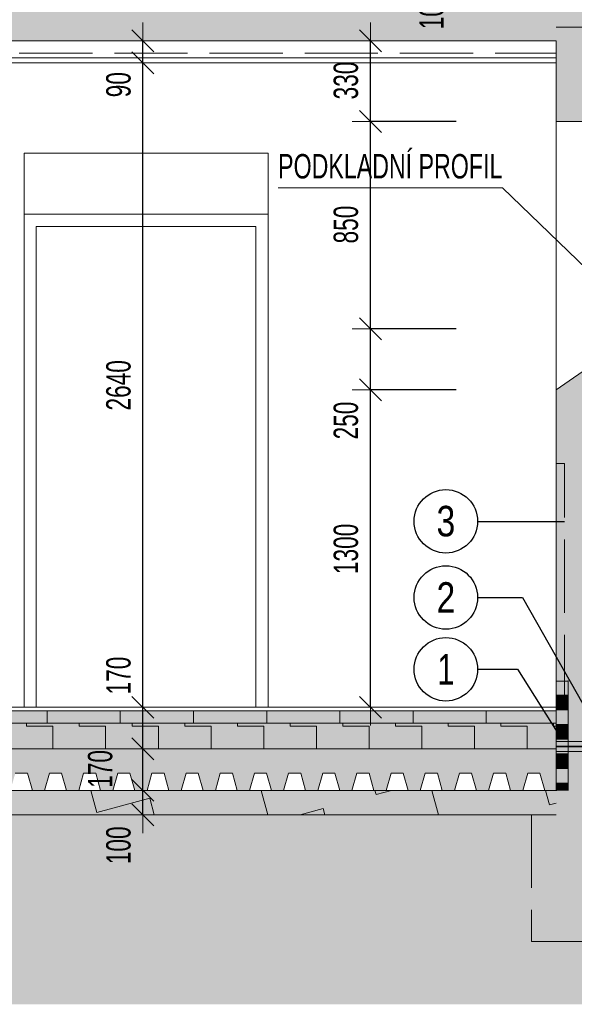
# Model space of a CAD drawing. Header units: millimetres. Extents: x 29003 to 60673, y -60985 to 17010.
# Tile 99 of 128: x 40688 to 42961, y -1679 to 2355. Entities that reach past the tile are written whole.
import ezdxf

# ---------------------------------------------------------------- set-up
doc = ezdxf.new("R2010")
doc.units = ezdxf.units.MM
doc.header["$PDMODE"] = 65
doc.linetypes.add('Carkovana 2x_1', pattern=[390, 300, -90])
doc.linetypes.add('Carkovana 2x_1_1', pattern=[200, 150, -50])
for name, color, linetype, lineweight in [('XR$1$ŘEZY_1', 7, 'Continuous', 25), ('XR$2$ŘEZY - KOTY_ TEXTY_1', 7, 'Continuous', 25), ('XR$3$ŘEZY - FILING_1', 7, 'Continuous', 25)]:
    doc.layers.add(name, color=color, linetype=linetype, lineweight=lineweight)
doc.styles.add('ARIAL', font='ARIAL.TTF')
doc.styles.add('ARIALNARROW', font='ARIALN.TTF')
doc.dimstyles.new('DIMSTYLE_4', dxfattribs={"dimtxt": 100, "dimasz": 150, "dimexe": 0, "dimexo": 0, "dimgap": 50, "dimtad": 2, "dimdec": 0, "dimrnd": 5, "dimzin": 12, "dimdsep": 46, "dimtxsty": 'ARIALNARROW', "dimblk1": 'ALL_ML_STRICH', "dimblk2": 'ALL_ML_STRICH', "dimsah": 1, "dimcen": 0, "dimclrd": 6, "dimclre": 6, "dimclrt": 6, "dimadec": 0, "dimazin": 0, "dimtfac": 1, "dimtdec": 0, "dimtix": 1, "dimtmove": 2, "dimatfit": 3, "dimfxl": 0, "dimtzin": 0, "dimlwd": 0, "dimlwe": 13, "dimarcsym": 0})
doc.dimstyles.new('DIMSTYLE_5', dxfattribs={"dimtxt": 100, "dimasz": 150, "dimexe": 0, "dimexo": 0, "dimgap": 50, "dimtad": 2, "dimdec": 0, "dimrnd": 5, "dimzin": 12, "dimdsep": 46, "dimtxsty": 'ARIALNARROW', "dimblk1": 'ALL_ML_STRICH', "dimblk2": 'ALL_ML_STRICH', "dimsah": 1, "dimcen": 0, "dimclrd": 6, "dimclre": 6, "dimclrt": 6, "dimadec": 0, "dimazin": 0, "dimtfac": 1, "dimtdec": 0, "dimtix": 1, "dimtmove": 2, "dimatfit": 3, "dimfxl": 0, "dimtvp": 1.2, "dimtzin": 0, "dimlwd": 0, "dimlwe": 13, "dimarcsym": 0})

# ---------------------------------------------------------------- blocks, each defined once
blk = doc.blocks.new('VZOROVÁ ČÁRA_59')
at = {"layer": 'XR$1$ŘEZY_1', "color": 1, "linetype": 'Continuous', "lineweight": 13}
for p, q in [((42935.9, -352.8), (42935.9, -412.8)), ((42885.9, -412.8), (42935.9, -412.8)), ((42885.9, -412.8), (42885.9, -472.8)), ((42885.9, -412.8), (42885.9, -472.8)), ((42885.9, -412.8), (42885.9, -472.8)), ((42885.9, -412.8), (42885.9, -472.8)), ((42885.9, -412.8), (42885.9, -472.8)), ((42885.9, -414), (42935.9, -414)), ((42885.9, -415.2), (42935.9, -415.2)), ((42885.9, -416.4), (42935.9, -416.4)), ((42885.9, -417.6), (42935.9, -417.6)), ((42885.9, -418.8), (42935.9, -418.8)), ((42885.9, -420), (42935.9, -420)), ((42885.9, -421.2), (42935.9, -421.2)), ((42885.9, -422.4), (42935.9, -422.4)), ((42885.9, -423.6), (42935.9, -423.6)), ((42885.9, -424.8), (42935.9, -424.8)), ((42885.9, -426), (42935.9, -426)), ((42885.9, -427.2), (42935.9, -427.2)), ((42885.9, -428.4), (42935.9, -428.4)), ((42885.9, -429.6), (42935.9, -429.6)), ((42885.9, -430.8), (42935.9, -430.8)), ((42885.9, -432), (42935.9, -432)), ((42885.9, -433.2), (42935.9, -433.2)), ((42885.9, -434.4), (42935.9, -434.4)), ((42885.9, -435.6), (42935.9, -435.6)), ((42885.9, -436.8), (42935.9, -436.8)), ((42885.9, -438), (42935.9, -438)), ((42885.9, -439.2), (42935.9, -439.2)), ((42885.9, -440.4), (42935.9, -440.4)), ((42885.9, -441.6), (42935.9, -441.6)), ((42885.9, -442.8), (42935.9, -442.8)), ((42935.9, -412.8), (42935.9, -472.8)), ((42885.9, -444), (42935.9, -444)), ((42885.9, -445.2), (42935.9, -445.2)), ((42885.9, -446.4), (42935.9, -446.4)), ((42885.9, -447.6), (42935.9, -447.6)), ((42885.9, -448.8), (42935.9, -448.8)), ((42885.9, -450), (42935.9, -450)), ((42885.9, -451.2), (42935.9, -451.2)), ((42885.9, -452.4), (42935.9, -452.4)), ((42885.9, -453.6), (42935.9, -453.6)), ((42885.9, -454.8), (42935.9, -454.8)), ((42885.9, -456), (42935.9, -456)), ((42885.9, -457.2), (42935.9, -457.2)), ((42885.9, -458.4), (42935.9, -458.4)), ((42885.9, -459.6), (42935.9, -459.6)), ((42885.9, -460.8), (42935.9, -460.8)), ((42885.9, -462), (42935.9, -462)), ((42885.9, -463.2), (42935.9, -463.2)), ((42885.9, -464.4), (42935.9, -464.4)), ((42885.9, -465.6), (42935.9, -465.6)), ((42885.9, -466.8), (42935.9, -466.8)), ((42885.9, -468), (42935.9, -468)), ((42885.9, -469.2), (42935.9, -469.2)), ((42885.9, -470.4), (42935.9, -470.4)), ((42885.9, -471.6), (42935.9, -471.6)), ((42885.9, -472.8), (42935.9, -472.8)), ((42935.9, -472.8), (42935.9, -532.8)), ((42885.9, -532.8), (42935.9, -532.8)), ((42885.9, -532.8), (42885.9, -592.8)), ((42885.9, -532.8), (42885.9, -592.8)), ((42885.9, -532.8), (42885.9, -592.8)), ((42885.9, -532.8), (42885.9, -592.8)), ((42885.9, -532.8), (42885.9, -592.8)), ((42885.9, -534), (42935.9, -534)), ((42885.9, -535.2), (42935.9, -535.2)), ((42885.9, -536.4), (42935.9, -536.4)), ((42885.9, -537.6), (42935.9, -537.6)), ((42885.9, -538.8), (42935.9, -538.8)), ((42885.9, -540), (42935.9, -540)), ((42885.9, -541.2), (42935.9, -541.2)), ((42885.9, -542.4), (42935.9, -542.4)), ((42885.9, -543.6), (42935.9, -543.6)), ((42885.9, -544.8), (42935.9, -544.8)), ((42885.9, -546), (42935.9, -546)), ((42885.9, -547.2), (42935.9, -547.2)), ((42885.9, -548.4), (42935.9, -548.4)), ((42885.9, -549.6), (42935.9, -549.6)), ((42885.9, -550.8), (42935.9, -550.8)), ((42885.9, -552), (42935.9, -552)), ((42885.9, -553.2), (42935.9, -553.2)), ((42885.9, -554.4), (42935.9, -554.4)), ((42885.9, -555.6), (42935.9, -555.6)), ((42885.9, -556.8), (42935.9, -556.8)), ((42885.9, -558), (42935.9, -558)), ((42885.9, -559.2), (42935.9, -559.2)), ((42885.9, -560.4), (42935.9, -560.4)), ((42885.9, -561.6), (42935.9, -561.6)), ((42885.9, -562.8), (42935.9, -562.8)), ((42885.9, -564), (42935.9, -564)), ((42935.9, -532.8), (42935.9, -592.8)), ((42885.9, -565.2), (42935.9, -565.2)), ((42885.9, -566.4), (42935.9, -566.4)), ((42885.9, -567.6), (42935.9, -567.6)), ((42885.9, -568.8), (42935.9, -568.8)), ((42885.9, -570), (42935.9, -570)), ((42885.9, -571.2), (42935.9, -571.2)), ((42885.9, -572.4), (42935.9, -572.4)), ((42885.9, -573.6), (42935.9, -573.6)), ((42885.9, -574.8), (42935.9, -574.8)), ((42885.9, -576), (42935.9, -576)), ((42885.9, -577.2), (42935.9, -577.2)), ((42885.9, -578.4), (42935.9, -578.4)), ((42885.9, -579.6), (42935.9, -579.6)), ((42885.9, -580.8), (42935.9, -580.8)), ((42885.9, -582), (42935.9, -582)), ((42885.9, -583.2), (42935.9, -583.2)), ((42885.9, -584.4), (42935.9, -584.4)), ((42885.9, -585.6), (42935.9, -585.6)), ((42885.9, -586.8), (42935.9, -586.8)), ((42885.9, -588), (42935.9, -588)), ((42885.9, -589.2), (42935.9, -589.2)), ((42885.9, -590.4), (42935.9, -590.4)), ((42885.9, -591.6), (42935.9, -591.6)), ((42885.9, -592.8), (42935.9, -592.8)), ((42935.9, -592.8), (42935.9, -652.8)), ((42885.9, -652.8), (42935.9, -652.8)), ((42885.9, -652.8), (42885.9, -712.8)), ((42885.9, -652.8), (42885.9, -712.8)), ((42885.9, -652.8), (42885.9, -712.8)), ((42885.9, -652.8), (42885.9, -712.8)), ((42885.9, -652.8), (42885.9, -712.8)), ((42885.9, -654), (42935.9, -654)), ((42885.9, -655.2), (42935.9, -655.2)), ((42885.9, -656.4), (42935.9, -656.4)), ((42885.9, -657.6), (42935.9, -657.6)), ((42885.9, -658.8), (42935.9, -658.8)), ((42885.9, -660), (42935.9, -660)), ((42885.9, -661.2), (42935.9, -661.2)), ((42885.9, -662.4), (42935.9, -662.4)), ((42885.9, -663.6), (42935.9, -663.6)), ((42885.9, -664.8), (42935.9, -664.8)), ((42885.9, -666), (42935.9, -666)), ((42885.9, -667.2), (42935.9, -667.2)), ((42885.9, -668.4), (42935.9, -668.4)), ((42885.9, -669.6), (42935.9, -669.6)), ((42885.9, -670.8), (42935.9, -670.8)), ((42885.9, -672), (42935.9, -672)), ((42885.9, -673.2), (42935.9, -673.2)), ((42885.9, -674.4), (42935.9, -674.4)), ((42885.9, -675.6), (42935.9, -675.6)), ((42885.9, -676.8), (42935.9, -676.8)), ((42885.9, -678), (42935.9, -678)), ((42885.9, -679.2), (42935.9, -679.2)), ((42885.9, -680.4), (42935.9, -680.4)), ((42885.9, -681.6), (42935.9, -681.6)), ((42885.9, -682.8), (42935.9, -682.8)), ((42885.9, -684), (42935.9, -684)), ((42885.9, -685.2), (42935.9, -685.2)), ((42935.9, -652.8), (42935.9, -712.8)), ((42885.9, -686.4), (42935.9, -686.4)), ((42885.9, -687.6), (42935.9, -687.6)), ((42885.9, -688.8), (42935.9, -688.8)), ((42885.9, -690), (42935.9, -690)), ((42885.9, -691.2), (42935.9, -691.2)), ((42885.9, -692.4), (42935.9, -692.4)), ((42885.9, -693.6), (42935.9, -693.6)), ((42885.9, -694.8), (42935.9, -694.8)), ((42885.9, -696), (42935.9, -696)), ((42885.9, -697.2), (42935.9, -697.2)), ((42885.9, -698.4), (42935.9, -698.4)), ((42885.9, -699.6), (42935.9, -699.6)), ((42885.9, -700.8), (42935.9, -700.8)), ((42885.9, -702), (42935.9, -702)), ((42885.9, -703.2), (42935.9, -703.2)), ((42885.9, -704.4), (42935.9, -704.4)), ((42885.9, -705.6), (42935.9, -705.6)), ((42885.9, -706.8), (42935.9, -706.8)), ((42885.9, -708), (42935.9, -708)), ((42885.9, -709.2), (42935.9, -709.2)), ((42885.9, -710.4), (42935.9, -710.4)), ((42885.9, -711.6), (42935.9, -711.6)), ((42885.9, -712.8), (42935.9, -712.8)), ((42935.9, -712.8), (42935.9, -772.8)), ((42885.9, -772.8), (42935.9, -772.8)), ((42885.9, -772.8), (42885.9, -802.2)), ((42885.9, -772.8), (42885.9, -802.2)), ((42885.9, -772.8), (42885.9, -802.2)), ((42885.9, -772.8), (42885.9, -802.2)), ((42885.9, -772.8), (42885.9, -802.2)), ((42885.9, -774), (42935.9, -774)), ((42885.9, -775.2), (42935.9, -775.2)), ((42885.9, -776.4), (42935.9, -776.4)), ((42885.9, -777.6), (42935.9, -777.6)), ((42885.9, -778.8), (42935.9, -778.8)), ((42885.9, -780), (42935.9, -780)), ((42885.9, -781.2), (42935.9, -781.2)), ((42885.9, -782.4), (42935.9, -782.4)), ((42885.9, -783.6), (42935.9, -783.6)), ((42885.9, -784.8), (42935.9, -784.8)), ((42885.9, -786), (42935.9, -786)), ((42885.9, -787.2), (42935.9, -787.2)), ((42885.9, -788.4), (42935.9, -788.4)), ((42885.9, -789.6), (42935.9, -789.6)), ((42885.9, -790.8), (42935.9, -790.8)), ((42885.9, -792), (42935.9, -792)), ((42885.9, -793.2), (42935.9, -793.2)), ((42885.9, -794.4), (42935.9, -794.4)), ((42885.9, -795.6), (42935.9, -795.6)), ((42885.9, -796.8), (42935.9, -796.8)), ((42885.9, -798), (42935.9, -798)), ((42885.9, -799.2), (42935.9, -799.2)), ((42885.9, -800.4), (42935.9, -800.4)), ((42885.9, -801.6), (42935.9, -801.6)), ((42935.9, -772.8), (42935.9, -802.2))]:
    blk.add_line(p, q, dxfattribs=at)
for points in [[(42885.9, -352.8), (42885.9, -412.8), (42885.9, -472.8)], [(42885.9, -352.8), (42885.9, -412.8), (42885.9, -472.8)], [(42885.9, -472.8), (42885.9, -532.8), (42885.9, -592.8)], [(42885.9, -472.8), (42885.9, -532.8), (42885.9, -592.8)], [(42885.9, -592.8), (42885.9, -652.8), (42885.9, -712.8)], [(42885.9, -592.8), (42885.9, -652.8), (42885.9, -712.8)], [(42885.9, -712.8), (42885.9, -772.8), (42885.9, -802.2)], [(42885.9, -712.8), (42885.9, -772.8), (42885.9, -802.2)]]:
    blk.add_lwpolyline(points, dxfattribs=at)
blk = doc.blocks.new('ALL_ML_STRICH')
at = {"color": 0, "linetype": 'ByBlock', "lineweight": -2}
for p, q in [((-0.3, -0.3), (0.3, 0.3)), ((0, -0.5), (0, 0.5)), ((-1, 0), (0.5, 0))]:
    blk.add_line(p, q, dxfattribs=at)
blk = doc.blocks.new('*D179')
at = {"layer": 'DEFPOINTS', "color": 6, "linetype": 'Continuous', "lineweight": 13}
for p in [(42885.9, 2617.8), (42475.9, 2517.8), (43355.8, 2517.8)]:
    blk.add_point(p, dxfattribs=at)
at = {"layer": 'XR$2$ŘEZY - KOTY_ TEXTY_1', "color": 6, "linetype": 'Continuous', "lineweight": -2}
for p, q in [((42475.9, 2617.8), (42475.9, 2617.8)), ((42475.9, 2517.8), (42475.9, 2617.8)), ((43233.4, 2517.8), (42475.9, 2517.8))]:
    blk.add_line(p, q, dxfattribs=at)
at = {"layer": 'XR$2$ŘEZY - KOTY_ TEXTY_1', "color": 6, "linetype": 'Continuous', "lineweight": 13, "xscale": 150, "yscale": 150, "zscale": 150}
for p, rotation in [((42475.9, 2617.8), 90), ((42475.9, 2517.8), 270)]:
    blk.add_blockref('ALL_ML_STRICH', p, dxfattribs=dict(at, rotation=rotation))
at = {"layer": 'XR$2$ŘEZY - KOTY_ TEXTY_1', "color": 6, "linetype": 'Continuous', "lineweight": 13, "insert": (42375.9, 2392.7), "char_height": 100, "width": 243.429, "attachment_point": 5, "rotation": 90, "style": 'ARIALNARROW'}
blk.add_mtext('\\W0.81;\\A1;{100}', dxfattribs=at)
blk = doc.blocks.new('*D200')
at = {"layer": 'DEFPOINTS', "color": 6, "linetype": 'Continuous', "lineweight": 13}
for p in [(42885.9, 837.8), (42125, -462.2), (42885.9, -462.2)]:
    blk.add_point(p, dxfattribs=at)
at = {"layer": 'XR$2$ŘEZY - KOTY_ TEXTY_1', "color": 6, "linetype": 'Continuous', "lineweight": -2}
for p, q in [((42476.9, 837.8), (42125, 837.8)), ((42125, -462.2), (42125, 837.8)), ((42125, -462.2), (42125, -462.2))]:
    blk.add_line(p, q, dxfattribs=at)
at = {"layer": 'XR$2$ŘEZY - KOTY_ TEXTY_1', "color": 6, "linetype": 'Continuous', "lineweight": 13, "xscale": 150, "yscale": 150, "zscale": 150}
for p, rotation in [((42125, 837.8), 90), ((42125, -462.2), 270)]:
    blk.add_blockref('ALL_ML_STRICH', p, dxfattribs=dict(at, rotation=rotation))
at = {"layer": 'XR$2$ŘEZY - KOTY_ TEXTY_1', "color": 6, "linetype": 'Continuous', "lineweight": 13, "insert": (42025, 186.8), "char_height": 100, "width": 324.571, "attachment_point": 5, "rotation": 90, "style": 'ARIALNARROW'}
blk.add_mtext('\\W0.81;\\A1;{1300}', dxfattribs=at)
blk = doc.blocks.new('*D201')
at = {"layer": 'DEFPOINTS', "color": 6, "linetype": 'Continuous', "lineweight": 13}
for p in [(43245.9, 1087.8), (42125, 837.8), (42885.9, 837.8)]:
    blk.add_point(p, dxfattribs=at)
at = {"layer": 'XR$2$ŘEZY - KOTY_ TEXTY_1', "color": 6, "linetype": 'Continuous', "lineweight": -2}
for p, q in [((42476.9, 1087.8), (42125, 1087.8)), ((42125, 837.8), (42125, 1087.8)), ((42476.9, 837.8), (42125, 837.8))]:
    blk.add_line(p, q, dxfattribs=at)
at = {"layer": 'XR$2$ŘEZY - KOTY_ TEXTY_1', "color": 6, "linetype": 'Continuous', "lineweight": 13, "xscale": 150, "yscale": 150, "zscale": 150}
for p, rotation in [((42125, 1087.8), 90), ((42125, 837.8), 270)]:
    blk.add_blockref('ALL_ML_STRICH', p, dxfattribs=dict(at, rotation=rotation))
at = {"layer": 'XR$2$ŘEZY - KOTY_ TEXTY_1', "color": 6, "linetype": 'Continuous', "lineweight": 13, "insert": (42025, 712.7), "char_height": 100, "width": 243.429, "attachment_point": 5, "rotation": 90, "style": 'ARIALNARROW'}
blk.add_mtext('\\W0.81;\\A1;{250}', dxfattribs=at)
blk = doc.blocks.new('*D202')
at = {"layer": 'DEFPOINTS', "color": 6, "linetype": 'Continuous', "lineweight": 13}
for p in [(43245.9, 1937.8), (42125, 1087.8), (43245.9, 1087.8)]:
    blk.add_point(p, dxfattribs=at)
at = {"layer": 'XR$2$ŘEZY - KOTY_ TEXTY_1', "color": 6, "linetype": 'Continuous', "lineweight": -2}
for p, q in [((42476.9, 1937.8), (42125, 1937.8)), ((42125, 1087.8), (42125, 1937.8)), ((42476.9, 1087.8), (42125, 1087.8))]:
    blk.add_line(p, q, dxfattribs=at)
at = {"layer": 'XR$2$ŘEZY - KOTY_ TEXTY_1', "color": 6, "linetype": 'Continuous', "lineweight": 13, "xscale": 150, "yscale": 150, "zscale": 150}
for p, rotation in [((42125, 1937.8), 90), ((42125, 1087.8), 270)]:
    blk.add_blockref('ALL_ML_STRICH', p, dxfattribs=dict(at, rotation=rotation))
at = {"layer": 'XR$2$ŘEZY - KOTY_ TEXTY_1', "color": 6, "linetype": 'Continuous', "lineweight": 13, "insert": (42025, 1515.4), "char_height": 100, "width": 243.429, "attachment_point": 5, "rotation": 90, "style": 'ARIALNARROW'}
blk.add_mtext('\\W0.81;\\A1;{850}', dxfattribs=at)
blk = doc.blocks.new('*D203')
at = {"layer": 'DEFPOINTS', "color": 6, "linetype": 'Continuous', "lineweight": 13}
for p in [(42885.9, 2267.8), (42125, 1937.8), (43245.9, 1937.8)]:
    blk.add_point(p, dxfattribs=at)
at = {"layer": 'XR$2$ŘEZY - KOTY_ TEXTY_1', "color": 6, "linetype": 'Continuous', "lineweight": -2}
for p, q in [((42125, 2267.8), (42125, 2267.8)), ((42125, 1937.8), (42125, 2267.8)), ((42476.9, 1937.8), (42125, 1937.8))]:
    blk.add_line(p, q, dxfattribs=at)
at = {"layer": 'XR$2$ŘEZY - KOTY_ TEXTY_1', "color": 6, "linetype": 'Continuous', "lineweight": 13, "xscale": 150, "yscale": 150, "zscale": 150}
for p, rotation in [((42125, 2267.8), 90), ((42125, 1937.8), 270)]:
    blk.add_blockref('ALL_ML_STRICH', p, dxfattribs=dict(at, rotation=rotation))
at = {"layer": 'XR$2$ŘEZY - KOTY_ TEXTY_1', "color": 6, "linetype": 'Continuous', "lineweight": 13, "insert": (42025, 2105.4), "char_height": 100, "width": 243.429, "attachment_point": 5, "rotation": 90, "style": 'ARIALNARROW'}
blk.add_mtext('\\W0.81;\\A1;{330}', dxfattribs=at)
blk = doc.blocks.new('*D266')
at = {"layer": 'DEFPOINTS', "color": 6, "linetype": 'Continuous', "lineweight": 13}
for p in [(41209.6, -802.2), (41193, -902.2), (41204.7, -902.2)]:
    blk.add_point(p, dxfattribs=at)
at = {"layer": 'XR$2$ŘEZY - KOTY_ TEXTY_1', "color": 6, "linetype": 'Continuous', "lineweight": -2}
for p, q in [((41193, -802.2), (41193, -802.2)), ((41193, -902.2), (41193, -802.2)), ((41193, -902.2), (41193, -902.2))]:
    blk.add_line(p, q, dxfattribs=at)
at = {"layer": 'XR$2$ŘEZY - KOTY_ TEXTY_1', "color": 6, "linetype": 'Continuous', "lineweight": 13, "xscale": 150, "yscale": 150, "zscale": 150}
for p, rotation in [((41193, -802.2), 90), ((41193, -902.2), 270)]:
    blk.add_blockref('ALL_ML_STRICH', p, dxfattribs=dict(at, rotation=rotation))
at = {"layer": 'XR$2$ŘEZY - KOTY_ TEXTY_1', "color": 6, "linetype": 'Continuous', "lineweight": 13, "insert": (41093, -1027.3), "char_height": 100, "width": 243.429, "attachment_point": 5, "rotation": 90, "style": 'ARIALNARROW'}
blk.add_mtext('\\W0.81;\\A1;{100}', dxfattribs=at)
blk = doc.blocks.new('*D267')
at = {"layer": 'DEFPOINTS', "color": 6, "linetype": 'Continuous', "lineweight": 13}
for p in [(41223.9, -632.2), (41193, -802.2), (41209.6, -802.2)]:
    blk.add_point(p, dxfattribs=at)
at = {"layer": 'XR$2$ŘEZY - KOTY_ TEXTY_1', "color": 6, "linetype": 'Continuous', "lineweight": -2}
for p, q in [((41193, -632.2), (41193, -632.2)), ((41193, -802.2), (41193, -632.2)), ((41193, -802.2), (41193, -802.2))]:
    blk.add_line(p, q, dxfattribs=at)
at = {"layer": 'XR$2$ŘEZY - KOTY_ TEXTY_1', "color": 6, "linetype": 'Continuous', "lineweight": 13, "xscale": 150, "yscale": 150, "zscale": 150}
for p, rotation in [((41193, -632.2), 90), ((41193, -802.2), 270)]:
    blk.add_blockref('ALL_ML_STRICH', p, dxfattribs=dict(at, rotation=rotation))
at = {"layer": 'XR$2$ŘEZY - KOTY_ TEXTY_1', "color": 6, "linetype": 'Continuous', "lineweight": 13, "insert": (41018, -714.6), "char_height": 100, "width": 243.429, "attachment_point": 5, "rotation": 90, "style": 'ARIALNARROW'}
blk.add_mtext('\\W0.81;\\A1;{170}', dxfattribs=at)
blk = doc.blocks.new('*D268')
at = {"layer": 'DEFPOINTS', "color": 6, "linetype": 'Continuous', "lineweight": 13}
for p in [(41256.6, -462.2), (41193, -632.2), (41223.9, -632.2)]:
    blk.add_point(p, dxfattribs=at)
at = {"layer": 'XR$2$ŘEZY - KOTY_ TEXTY_1', "color": 6, "linetype": 'Continuous', "lineweight": -2}
for p, q in [((41193, -462.2), (41193, -462.2)), ((41193, -632.2), (41193, -462.2)), ((41193, -632.2), (41193, -632.2))]:
    blk.add_line(p, q, dxfattribs=at)
at = {"layer": 'XR$2$ŘEZY - KOTY_ TEXTY_1', "color": 6, "linetype": 'Continuous', "lineweight": 13, "xscale": 150, "yscale": 150, "zscale": 150}
for p, rotation in [((41193, -462.2), 90), ((41193, -632.2), 270)]:
    blk.add_blockref('ALL_ML_STRICH', p, dxfattribs=dict(at, rotation=rotation))
at = {"layer": 'XR$2$ŘEZY - KOTY_ TEXTY_1', "color": 6, "linetype": 'Continuous', "lineweight": 13, "insert": (41093, -332), "char_height": 100, "width": 243.429, "attachment_point": 5, "rotation": 90, "style": 'ARIALNARROW'}
blk.add_mtext('\\W0.81;\\A1;{170}', dxfattribs=at)
blk = doc.blocks.new('*D269')
at = {"layer": 'DEFPOINTS', "color": 6, "linetype": 'Continuous', "lineweight": 13}
for p in [(41170, 2177.8), (41193, -462.2), (41256.6, -462.2)]:
    blk.add_point(p, dxfattribs=at)
at = {"layer": 'XR$2$ŘEZY - KOTY_ TEXTY_1', "color": 6, "linetype": 'Continuous', "lineweight": -2}
for p, q in [((41193, 2177.8), (41193, 2177.8)), ((41193, -462.2), (41193, 2177.8)), ((41193, -462.2), (41193, -462.2))]:
    blk.add_line(p, q, dxfattribs=at)
at = {"layer": 'XR$2$ŘEZY - KOTY_ TEXTY_1', "color": 6, "linetype": 'Continuous', "lineweight": 13, "xscale": 150, "yscale": 150, "zscale": 150}
for p, rotation in [((41193, 2177.8), 90), ((41193, -462.2), 270)]:
    blk.add_blockref('ALL_ML_STRICH', p, dxfattribs=dict(at, rotation=rotation))
at = {"layer": 'XR$2$ŘEZY - KOTY_ TEXTY_1', "color": 6, "linetype": 'Continuous', "lineweight": 13, "insert": (41093, 856.8), "char_height": 100, "width": 324.571, "attachment_point": 5, "rotation": 90, "style": 'ARIALNARROW'}
blk.add_mtext('\\W0.81;\\A1;{2640}', dxfattribs=at)
blk = doc.blocks.new('*D270')
at = {"layer": 'DEFPOINTS', "color": 6, "linetype": 'Continuous', "lineweight": 13}
for p in [(41180.7, 2267.8), (41170, 2177.8), (41193, 2177.8)]:
    blk.add_point(p, dxfattribs=at)
at = {"layer": 'XR$2$ŘEZY - KOTY_ TEXTY_1', "color": 6, "linetype": 'Continuous', "lineweight": -2}
for p, q in [((41193, 2267.8), (41193, 2267.8)), ((41193, 2177.8), (41193, 2267.8)), ((41193, 2177.8), (41193, 2177.8))]:
    blk.add_line(p, q, dxfattribs=at)
at = {"layer": 'XR$2$ŘEZY - KOTY_ TEXTY_1', "color": 6, "linetype": 'Continuous', "lineweight": 13, "xscale": 150, "yscale": 150, "zscale": 150}
for p, rotation in [((41193, 2267.8), 90), ((41193, 2177.8), 270)]:
    blk.add_blockref('ALL_ML_STRICH', p, dxfattribs=dict(at, rotation=rotation))
at = {"layer": 'XR$2$ŘEZY - KOTY_ TEXTY_1', "color": 6, "linetype": 'Continuous', "lineweight": 13, "insert": (41093, 2088.3), "char_height": 100, "width": 162.286, "attachment_point": 5, "rotation": 90, "style": 'ARIALNARROW'}
blk.add_mtext('\\W0.81;\\A1;{90}', dxfattribs=at)
blk = doc.blocks.new('COMPLEX_ELEVATIONDIM_7')
at = {"layer": 'XR$2$ŘEZY - KOTY_ TEXTY_1', "color": 6, "linetype": 'Continuous', "lineweight": 13}
for p, q in [((42811, 2692.8), (42811, 2543)), ((42960.9, 2692.8), (42811, 2692.8)), ((42960.9, 2543), (42960.9, 2692.8)), ((42811, 2543), (42960.9, 2543)), ((44282.9, 910.9), (44388.9, 804.9)), ((44283, 804.9), (44389, 910.9)), ((44553.2, 857.9), (44453.2, 857.9)), ((44500.7, 782.9), (44553.2, 857.9)), ((44553.2, 857.9), (44605.7, 782.9)), ((44553.2, 857.9), (44553.2, 857.9)), ((44553.2, 857.9), (44553.2, 857.9)), ((44553.2, 857.9), (44553.2, 857.9)), ((44553.2, 857.9), (44553.2, 857.9)), ((44605.7, 782.9), (44500.7, 782.9)), ((44282.9, -829.1), (44388.8, -935.1)), ((44283, -935.1), (44388.9, -829.1)), ((44605.7, -807.1), (44500.7, -807.1)), ((44500.7, -807.1), (44553.2, -882.1)), ((44553.2, -882.1), (44605.7, -807.1)), ((44553.2, -882.1), (44553.2, -882.1)), ((44553.2, -882.1), (44553.2, -882.1)), ((44553.2, -882.1), (44553.2, -882.1)), ((44553.2, -882.1), (44553.2, -882.1))]:
    blk.add_line(p, q, dxfattribs=at)
blk.add_lwpolyline([(44553.2, -882.1), (44480.7, -882.1), (44480.7, -882.1), (44453.2, -882.1)], dxfattribs=at)
blk.add_circle((42885.9, 2617.8), 7.5, dxfattribs=at)
at = {"layer": 'XR$2$ŘEZY - KOTY_ TEXTY_1', "color": 6, "linetype": 'Continuous', "lineweight": 18, "char_height": 100, "attachment_point": 7, "style": 'ARIALNARROW'}
for s, insert, width in [('\\W1.03;\\fArial Narrow|i0|b1|c0|p0;-1.760', (44605.7, 632.9), 392.672), ('\\W1.05;\\fArial Narrow|i0|b1|c0|p0;-3.500', (44605.7, -757.1), 393.649)]:
    blk.add_mtext(s, dxfattribs=dict(at, insert=insert, width=width))

msp = doc.modelspace()

# ---------------------------------------------------------------- hatches: boundary and pattern name
at = {"layer": 'XR$3$ŘEZY - FILING_1', "linetype": 'Carkovana 2x_1_1', "lineweight": 13}
h = msp.add_hatch(color=254, dxfattribs=at)
h.paths.add_polyline_path([(43335.9, 2517.8), (43335.9, 5408.9), (43640, 5403.6), (43640, 5588.6), (38663.8, 5675.5), (38663.8, 5367.8), (39305.9, 5367.8), (39305.9, 2617.8), (38663.8, 2617.8), (38663.8, 2267.8), (39305.9, 2267.8), (39305.9, -1421.5), (40005.9, -1421.5), (40005.9, -902.2), (39905.9, -902.2), (39905.9, 2267.8), (42885.9, 2267.8), (42885.9, 1937.8), (43335.8, 1937.8), (43335.8, 2237.8), (43335.9, 2237.8)])
h.paths.add_polyline_path([(43245.9, 1087.8), (42885.9, 837.8), (42885.9, -902.2), (42785.9, -902.2), (42785.9, -1421.5), (43335.9, -1421.5), (43335.9, -453.4), (43335.8, -453.4), (43335.8, 1087.8)])
h.paths.add_polyline_path([(39905.9, 5367.8), (42885.9, 5367.8), (42885.9, 2617.8), (39905.9, 2617.8)], flags=16)
msp.add_hatch(color=9, dxfattribs=at).paths.add_polyline_path([(43335.8, -882.1), (43335.9, -1421.5), (42785.9, -1421.5), (42785.9, -902.2), (40005.9, -902.2), (40005.9, -1421.5), (39305.9, -1421.5), (39305.9, 2267.8), (38663.8, 2267.8), (38663.8, -1678.7), (45722.8, -1678.7), (45722.8, 516.6), (44335.9, 516.6), (44335.8, -882.1)], flags=0)
at = {"layer": 'XR$3$ŘEZY - FILING_1', "linetype": 'Continuous', "lineweight": 13}
for points in [[(39905.9, -477.2), (39905.9, -527.2), (42885.3, -527.2), (42885.3, -477.2)], [(42885.9, -632.2), (42885.9, -527.2), (39905.9, -527.2), (39905.9, -632.2)], [(39905.9, -802.2), (39905.9, -902.2), (39905.9, -902.2), (42885.9, -902.2), (42885.9, -802.2)]]:
    msp.add_hatch(color=11, dxfattribs=at).paths.add_polyline_path(points, flags=0)
h = msp.add_hatch(dxfattribs=at)
h.set_pattern_fill('VZOR', scale=150, style=0, pattern_type=2)
h.set_pattern_definition([(0, (300, 300), (150, 150), [150, -150]), (90, (300, 300), (-150, 150), [150, -150])])
h.paths.add_polyline_path([(39905.9, -477.2), (39905.9, -527.2), (42885.3, -527.2), (42885.3, -477.2)], flags=0)
h = msp.add_hatch(dxfattribs=at)
h.set_pattern_fill('VZOR', scale=108, style=0, pattern_type=2)
h.set_pattern_definition([(0, (216, 216), (108, 108), [108, -108]), (90, (216, 216), (-108, 108), [108, -108])])
h.paths.add_polyline_path([(42885.9, -632.2), (42885.9, -527.2), (39905.9, -527.2), (39905.9, -632.2)], flags=0)
msp.add_hatch(color=251, dxfattribs=at).paths.add_polyline_path([(39905.9, -632.2), (39905.9, -802.2), (39949.6, -802.2), (39969.6, -732.2), (40019.6, -732.2), (40039.6, -802.2), (40089.6, -802.2), (40109.6, -732.2), (40159.6, -732.2), (40179.6, -802.2), (40229.6, -802.2), (40249.6, -732.2), (40299.6, -732.2), (40319.6, -802.2), (40369.6, -802.2), (40389.6, -732.2), (40439.6, -732.2), (40459.6, -802.2), (40509.6, -802.2), (40529.6, -732.2), (40579.6, -732.2), (40599.6, -802.2), (40649.6, -802.2), (40669.6, -732.2), (40719.6, -732.2), (40739.6, -802.2), (40789.6, -802.2), (40809.6, -732.2), (40859.6, -732.2), (40879.6, -802.2), (40929.6, -802.2), (40949.6, -732.2), (40999.6, -732.2), (41019.6, -802.2), (41069.6, -802.2), (41089.6, -732.2), (41139.6, -732.2), (41159.6, -802.2), (41209.6, -802.2), (41229.6, -732.2), (41279.6, -732.2), (41299.6, -802.2), (41349.6, -802.2), (41369.6, -732.2), (41419.6, -732.2), (41439.6, -802.2), (41489.6, -802.2), (41509.6, -732.2), (41559.6, -732.2), (41579.6, -802.2), (41629.6, -802.2), (41649.6, -732.2), (41699.6, -732.2), (41719.6, -802.2), (41769.6, -802.2), (41789.6, -732.2), (41839.6, -732.2), (41859.6, -802.2), (41909.6, -802.2), (41929.6, -732.2), (41979.6, -732.2), (41999.6, -802.2), (42049.6, -802.2), (42069.6, -732.2), (42119.6, -732.2), (42139.6, -802.2), (42189.6, -802.2), (42209.6, -732.2), (42259.6, -732.2), (42279.6, -802.2), (42329.6, -802.2), (42349.6, -732.2), (42399.6, -732.2), (42419.6, -802.2), (42469.6, -802.2), (42489.6, -732.2), (42539.6, -732.2), (42559.6, -802.2), (42609.6, -802.2), (42629.6, -732.2), (42679.6, -732.2), (42699.6, -802.2), (42749.6, -802.2), (42769.6, -732.2), (42819.6, -732.2), (42839.6, -802.2), (42885.9, -802.2), (42885.9, -632.2)])
h = msp.add_hatch(dxfattribs=at)
h.set_pattern_fill('VZOR', scale=225, angle=15, style=0, pattern_type=2)
h.set_pattern_definition([(15, (318.2, 551.14), (159.099, 275.5676), [225, -225]), (105, (318.2, 551.14), (-275.5676, 159.099), [225, -225])])
h.paths.add_polyline_path([(39905.9, -802.2), (39905.9, -902.2), (39905.9, -902.2), (42885.9, -902.2), (42885.9, -802.2)], flags=0)

# ---------------------------------------------------------------- linework, layer by layer
at = {"layer": 'XR$1$ŘEZY_1', "color": 7, "linetype": 'Continuous', "lineweight": 13}
for p, q in [((39905.9, 2267.8), (42885.9, 2267.8)), ((42885.9, 837.8), (42885.9, 2267.8)), ((42885.9, 2197.8), (39905.9, 2197.8)), ((39905.9, 2177.8), (42885.9, 2177.8)), ((42885.9, 1937.8), (43335.9, 1937.8)), ((40705.9, 1557.8), (40705.9, 1807.8)), ((40705.9, 1807.8), (41705.9, 1807.8)), ((41705.9, 1807.8), (41705.9, 1557.8)), ((40705.9, 1557.8), (41705.9, 1557.8)), ((40705.9, 1557.8), (40705.9, -462.2)), ((41705.9, 1557.8), (41705.9, -462.2)), ((40755.9, 1507.8), (41655.9, 1507.8)), ((40755.9, 1507.8), (40755.9, -462.2)), ((41655.9, 1507.8), (41655.9, -462.2)), ((43245.9, 1087.8), (42885.9, 837.8)), ((42885.9, -622.2), (42885.9, 837.8)), ((39905.9, -462.2), (42885.9, -462.2)), ((39905.9, -477.2), (42885.3, -477.2)), ((39905.9, -632.2), (42885.9, -632.2)), ((40669.6, -732.2), (40719.6, -732.2)), ((40719.6, -732.2), (40739.6, -802.2)), ((40789.6, -802.2), (40809.6, -732.2)), ((40809.6, -732.2), (40859.6, -732.2)), ((40859.6, -732.2), (40879.6, -802.2)), ((40929.6, -802.2), (40949.6, -732.2)), ((40949.6, -732.2), (40999.6, -732.2)), ((40999.6, -732.2), (41019.6, -802.2)), ((41069.6, -802.2), (41089.6, -732.2)), ((41089.6, -732.2), (41139.6, -732.2)), ((41139.6, -732.2), (41159.6, -802.2)), ((41209.6, -802.2), (41229.6, -732.2)), ((41229.6, -732.2), (41279.6, -732.2)), ((41279.6, -732.2), (41299.6, -802.2)), ((41349.6, -802.2), (41369.6, -732.2)), ((41369.6, -732.2), (41419.6, -732.2)), ((41419.6, -732.2), (41439.6, -802.2)), ((41489.6, -802.2), (41509.6, -732.2)), ((41509.6, -732.2), (41559.6, -732.2)), ((41559.6, -732.2), (41579.6, -802.2)), ((41629.6, -802.2), (41649.6, -732.2)), ((41649.6, -732.2), (41699.6, -732.2)), ((41699.6, -732.2), (41719.6, -802.2)), ((41769.6, -802.2), (41789.6, -732.2)), ((41789.6, -732.2), (41839.6, -732.2)), ((41839.6, -732.2), (41859.6, -802.2)), ((41909.6, -802.2), (41929.6, -732.2)), ((41929.6, -732.2), (41979.6, -732.2)), ((41979.6, -732.2), (41999.6, -802.2)), ((42049.6, -802.2), (42069.6, -732.2)), ((42069.6, -732.2), (42119.6, -732.2)), ((42119.6, -732.2), (42139.6, -802.2)), ((42189.6, -802.2), (42209.6, -732.2)), ((42209.6, -732.2), (42259.6, -732.2)), ((42259.6, -732.2), (42279.6, -802.2)), ((42329.6, -802.2), (42349.6, -732.2)), ((42349.6, -732.2), (42399.6, -732.2)), ((42399.6, -732.2), (42419.6, -802.2)), ((42469.6, -802.2), (42489.6, -732.2)), ((42489.6, -732.2), (42539.6, -732.2)), ((42539.6, -732.2), (42559.6, -802.2)), ((42609.6, -802.2), (42629.6, -732.2)), ((42629.6, -732.2), (42679.6, -732.2)), ((42679.6, -732.2), (42699.6, -802.2)), ((42749.6, -802.2), (42769.6, -732.2)), ((42769.6, -732.2), (42819.6, -732.2)), ((42819.6, -732.2), (42839.6, -802.2)), ((39905.9, -802.2), (42885.9, -802.2)), ((40739.6, -802.2), (40789.6, -802.2)), ((40879.6, -802.2), (40929.6, -802.2)), ((41019.6, -802.2), (41069.6, -802.2)), ((41159.6, -802.2), (41209.6, -802.2)), ((41299.6, -802.2), (41349.6, -802.2)), ((41439.6, -802.2), (41489.6, -802.2)), ((41579.6, -802.2), (41629.6, -802.2)), ((41719.6, -802.2), (41769.6, -802.2)), ((41859.6, -802.2), (41909.6, -802.2)), ((41999.6, -802.2), (42049.6, -802.2)), ((42139.6, -802.2), (42189.6, -802.2)), ((42279.6, -802.2), (42329.6, -802.2)), ((42385.9, -802.2), (42885.9, -802.2)), ((42885.9, -802.2), (42385.9, -802.2)), ((42419.6, -802.2), (42469.6, -802.2)), ((42559.6, -802.2), (42609.6, -802.2)), ((42699.6, -802.2), (42749.6, -802.2)), ((42839.6, -802.2), (42889.6, -802.2)), ((39905.9, -902.2), (42885.9, -902.2))]:
    msp.add_line(p, q, dxfattribs=at)
at = {"layer": 'XR$1$ŘEZY_1', "color": 7, "linetype": 'Carkovana 2x_1', "lineweight": 13}
for p, q in [((39905.9, 2217.8), (42885.9, 2217.8)), ((42921, 537.2), (42885.9, 537.2)), ((42935.8, -355.4), (42885.8, -355.4)), ((42935.8, -355.4), (42885.8, -355.4)), ((42785.9, -902.2), (42785.9, -1421.5)), ((42785.9, -1421.5), (42885.9, -1421.5)), ((42885.9, -1421.5), (43335.9, -1421.5))]:
    msp.add_line(p, q, dxfattribs=at)
at = {"layer": 'XR$1$ŘEZY_1', "color": 1, "linetype": 'Carkovana 2x_1', "lineweight": 13}
msp.add_line((42921, -464.7), (42921, 537.2), dxfattribs=at)
at = {"layer": 'XR$1$ŘEZY_1', "color": 251, "linetype": 'Continuous', "lineweight": 13}
for p, q in [((39905.9, -477.2), (42885.3, -477.2)), ((39905.9, -527.2), (42885.3, -527.2))]:
    msp.add_line(p, q, dxfattribs=at)
at = {"layer": 'XR$1$ŘEZY_1', "color": 1, "linetype": 'Continuous', "lineweight": 13}
for p, q in [((42886.1, -602.8), (43264, -602.8)), ((42886.1, -602.8), (43264, -602.8)), ((42886.1, -642.8), (43264, -642.8))]:
    msp.add_line(p, q, dxfattribs=at)
at = {"layer": 'XR$1$ŘEZY_1', "color": 1, "linetype": 'Carkovana 2x_1', "lineweight": 35}
msp.add_line((42886.1, -622.8), (43264, -622.8), dxfattribs=at)
at = {"layer": 'XR$1$ŘEZY_1', "color": 7, "linetype": 'Continuous', "lineweight": 13}
for points in [[(41015.9, 2267.8), (41015.9, 2267.8)], [(40789.6, -802.2), (40789.6, -802.2)], [(40789.6, -802.2), (40789.6, -802.2)], [(40929.6, -802.2), (40929.6, -802.2)], [(40929.6, -802.2), (40929.6, -802.2)], [(41069.6, -802.2), (41069.6, -802.2)], [(41069.6, -802.2), (41069.6, -802.2)], [(41209.6, -802.2), (41209.6, -802.2)], [(41209.6, -802.2), (41209.6, -802.2)], [(41349.6, -802.2), (41349.6, -802.2)], [(41349.6, -802.2), (41349.6, -802.2)], [(41489.6, -802.2), (41489.6, -802.2)], [(41489.6, -802.2), (41489.6, -802.2)], [(41629.6, -802.2), (41629.6, -802.2)], [(41629.6, -802.2), (41629.6, -802.2)], [(41769.6, -802.2), (41769.6, -802.2)], [(41769.6, -802.2), (41769.6, -802.2)], [(41909.6, -802.2), (41909.6, -802.2)], [(41909.6, -802.2), (41909.6, -802.2)], [(42049.6, -802.2), (42049.6, -802.2)], [(42049.6, -802.2), (42049.6, -802.2)], [(42189.6, -802.2), (42189.6, -802.2)], [(42189.6, -802.2), (42189.6, -802.2)], [(42329.6, -802.2), (42329.6, -802.2)], [(42329.6, -802.2), (42329.6, -802.2)], [(42469.6, -802.2), (42469.6, -802.2)], [(42469.6, -802.2), (42469.6, -802.2)], [(42609.6, -802.2), (42609.6, -802.2)], [(42609.6, -802.2), (42609.6, -802.2)], [(42749.6, -802.2), (42749.6, -802.2)], [(42749.6, -802.2), (42749.6, -802.2)]]:
    msp.add_lwpolyline(points, close=True, dxfattribs=at)
at = {"layer": 'XR$2$ŘEZY - KOTY_ TEXTY_1', "color": 3, "linetype": 'Continuous', "lineweight": 13}
msp.add_line((42885.9, 2324.1), (44347.7, 2324.1), dxfattribs=at)
at = {"layer": 'XR$2$ŘEZY - KOTY_ TEXTY_1', "color": 7, "linetype": 'Continuous', "lineweight": 13}
for p, q in [((41746.8, 1666.2), (42666.8, 1666.2)), ((42666.8, 1666.2), (43245.9, 1106.1))]:
    msp.add_line(p, q, dxfattribs=at)
at = {"layer": 'XR$2$ŘEZY - KOTY_ TEXTY_1', "color": 7, "linetype": 'Continuous', "lineweight": 25}
for p, q in [((42564.4, 299.7), (42921, 299.7)), ((42564.4, -12.2), (42748.6, -12.2)), ((42748.6, -12.2), (43085.3, -607.8)), ((42564.4, -306.3), (42727.7, -306.3)), ((42727.7, -306.3), (42891, -563.7))]:
    msp.add_line(p, q, dxfattribs=at)
for centre in [(42434.4, 299.7), (42434.4, -12.2), (42434.4, -306.3)]:
    msp.add_circle(centre, 130, dxfattribs=at)

# ---------------------------------------------------------------- block references
at = {"layer": 'XR$1$ŘEZY_1', "color": 1, "linetype": 'Continuous', "lineweight": 13}
msp.add_blockref('VZOROVÁ ČÁRA_59', (0, 0), dxfattribs=at)
at = {"layer": 'XR$2$ŘEZY - KOTY_ TEXTY_1', "color": 6, "linetype": 'Continuous', "lineweight": 13}
msp.add_blockref('COMPLEX_ELEVATIONDIM_7', (0, 0), dxfattribs=at)

# ---------------------------------------------------------------- texts
at = {"layer": 'XR$2$ŘEZY - KOTY_ TEXTY_1', "color": 7, "linetype": 'Continuous', "lineweight": 18, "insert": (41746.8, 1702.9), "char_height": 100, "width": 961.486, "attachment_point": 7, "style": 'ARIALNARROW'}
msp.add_mtext('\\W0.83;PODKLADNÍ PROFIL', dxfattribs=at)
at = {"layer": 'XR$2$ŘEZY - KOTY_ TEXTY_1', "color": 7, "linetype": 'Continuous', "lineweight": 25, "char_height": 125, "attachment_point": 5, "style": 'ARIAL'}
for s, insert, width in [('\\W0.79;3', (42434.4, 299.7), 127.849), ('\\W0.79;2', (42434.4, -12.2), 127.849), ('\\W0.72;1', (42434.4, -306.3), 123.456)]:
    msp.add_mtext(s, dxfattribs=dict(at, insert=insert, width=width))

# ---------------------------------------------------------------- dimensions: what is measured, and where the dimension line sits
at = {"layer": 'XR$2$ŘEZY - KOTY_ TEXTY_1', "color": 6, "linetype": 'Continuous', "lineweight": 13}
for base, p1, p2, dimstyle, picture, middle in [((42475.9, 2617.8), (43233.4, 2517.8), (42475.9, 2617.8), 'DIMSTYLE_5', '*D179', (42375.9, 2392.7)), ((41193, 2267.8), (41193, 2177.8), (41193, 2267.8), 'DIMSTYLE_5', '*D270', (41093, 2088.3)), ((42125, 2267.8), (42476.9, 1937.8), (42125, 2267.8), 'DIMSTYLE_4', '*D203', (42025, 2105.4)), ((41193, 2177.8), (41193, -462.2), (41193, 2177.8), 'DIMSTYLE_4', '*D269', (41093, 856.8)), ((42125, 1937.8), (42476.9, 1087.8), (42476.9, 1937.8), 'DIMSTYLE_4', '*D202', (42025, 1515.4)), ((42125, 1087.8), (42476.9, 837.8), (42476.9, 1087.8), 'DIMSTYLE_4', '*D201', (42025, 712.7)), ((42125, 837.8), (42125, -462.2), (42476.9, 837.8), 'DIMSTYLE_4', '*D200', (42025, 186.8)), ((41193, -462.2), (41193, -632.2), (41193, -462.2), 'DIMSTYLE_5', '*D268', (41093, -332)), ((41193, -632.2), (41193, -802.2), (41193, -632.2), 'DIMSTYLE_5', '*D267', (41018, -714.6)), ((41193, -802.2), (41193, -902.2), (41193, -802.2), 'DIMSTYLE_5', '*D266', (41093, -1027.3))]:
    dim = msp.add_linear_dim(base=base, p1=p1, p2=p2, angle=90, dimstyle=dimstyle, override={"dimpost": '<>', "dimclrd": 6, "dimclre": 6, "dimclrt": 6, "dimlwd": 0, "dimlwe": 13}, dxfattribs=at)
    dim.commit()
    dim.dimension.update_dxf_attribs({"geometry": picture, "text_midpoint": middle, "dimtype": 160})

doc.saveas('drawing.dxf')
